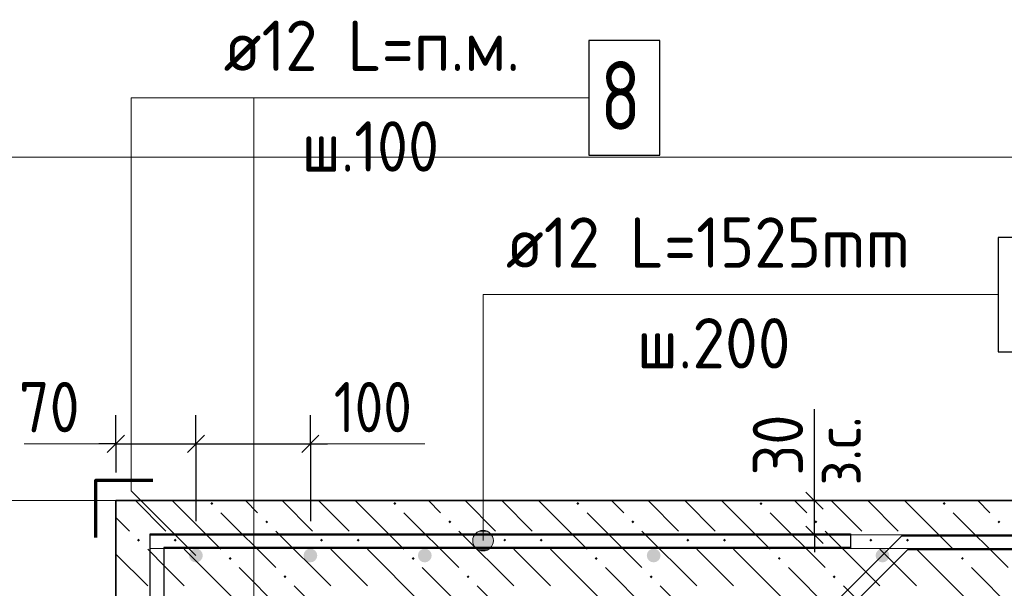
# Model space of a CAD drawing. Header units: millimetres. Extents: x 0 to 42000, y 0 to 29700.
# Tile 13 of 29: x 15647 to 19949, y 15190 to 17674. Entities that reach past the tile are written whole.
import ezdxf

# ---------------------------------------------------------------- set-up
doc = ezdxf.new("R2010")
doc.units = ezdxf.units.MM
for name, color, linetype, lineweight in [('Standard', 7, 'Continuous', 25), ('ЖБ Плита Фундамента верхний уровень', 7, 'Continuous', 35), ('Обрамление Г-обр.', 52, 'Continuous', 25), ('Обрамление П-обр. равн.', 52, 'Continuous', 25), ('Обрамление проемов стержнями', 52, 'Continuous', 25), ('Общий01', 7, 'Continuous', 13), ('Позиционная метка номер позиции', 7, 'Continuous', 13), ('Фоновоя арматура Х1', 52, 'Continuous', 25)]:
    doc.layers.add(name, color=color, linetype=linetype, lineweight=lineweight)
doc.layers.add('Размерная выноска', color=7, linetype='Continuous')
doc.styles.add('ISOCPEUR', font='txt')

msp = doc.modelspace()

# ---------------------------------------------------------------- hatches: boundary and pattern name
at = {"layer": 'ЖБ Плита Фундамента верхний уровень', "linetype": 'Continuous', "lineweight": 18, "transparency": 33554687}
for points in [[(16479.4, 15560.1), (16485.9, 15566.6), (16492.4, 15560.1), (16485.9, 15553.6)], [(17279.4, 15560.1), (17285.9, 15566.6), (17292.4, 15560.1), (17285.9, 15553.6)], [(18079.4, 15560.1), (18085.9, 15566.6), (18092.4, 15560.1), (18085.9, 15553.6)], [(18879.4, 15560.1), (18885.9, 15566.6), (18892.4, 15560.1), (18885.9, 15553.6)], [(19679.4, 15560.1), (19685.9, 15566.6), (19692.4, 15560.1), (19685.9, 15553.6)], [(16719.4, 15480.1), (16725.9, 15486.6), (16732.4, 15480.1), (16725.9, 15473.6)], [(17519.4, 15480.1), (17525.9, 15486.6), (17532.4, 15480.1), (17525.9, 15473.6)], [(18319.4, 15480.1), (18325.9, 15486.6), (18332.4, 15480.1), (18325.9, 15473.6)], [(19119.4, 15480.1), (19125.9, 15486.6), (19132.4, 15480.1), (19125.9, 15473.6)], [(19919.4, 15480.1), (19925.9, 15486.6), (19932.4, 15480.1), (19925.9, 15473.6)], [(16159.4, 15400.1), (16165.9, 15406.6), (16172.4, 15400.1), (16165.9, 15393.6)], [(16319.4, 15400.1), (16325.9, 15406.6), (16332.4, 15400.1), (16325.9, 15393.6)], [(16959.4, 15400.1), (16965.9, 15406.6), (16972.4, 15400.1), (16965.9, 15393.6)], [(17119.4, 15400.1), (17125.9, 15406.6), (17132.4, 15400.1), (17125.9, 15393.6)], [(17759.4, 15400.1), (17765.9, 15406.6), (17772.4, 15400.1), (17765.9, 15393.6)], [(17919.4, 15400.1), (17925.9, 15406.6), (17932.4, 15400.1), (17925.9, 15393.6)], [(18559.4, 15400.1), (18565.9, 15406.6), (18572.4, 15400.1), (18565.9, 15393.6)], [(18719.4, 15400.1), (18725.9, 15406.6), (18732.4, 15400.1), (18725.9, 15393.6)], [(19359.4, 15400.1), (19365.9, 15406.6), (19372.4, 15400.1), (19365.9, 15393.6)], [(19519.4, 15400.1), (19525.9, 15406.6), (19532.4, 15400.1), (19525.9, 15393.6)], [(16559.4, 15320.1), (16565.9, 15326.6), (16572.4, 15320.1), (16565.9, 15313.6)], [(17359.4, 15320.1), (17365.9, 15326.6), (17372.4, 15320.1), (17365.9, 15313.6)], [(18159.4, 15320.1), (18165.9, 15326.6), (18172.4, 15320.1), (18165.9, 15313.6)], [(18959.4, 15320.1), (18965.9, 15326.6), (18972.4, 15320.1), (18965.9, 15313.6)], [(19759.4, 15320.1), (19765.9, 15326.6), (19772.4, 15320.1), (19765.9, 15313.6)], [(16799.4, 15240.1), (16805.9, 15246.6), (16812.4, 15240.1), (16805.9, 15233.6)], [(17599.4, 15240.1), (17605.9, 15246.6), (17612.4, 15240.1), (17605.9, 15233.6)], [(18399.4, 15240.1), (18405.9, 15246.6), (18412.4, 15240.1), (18405.9, 15233.6)], [(19199.4, 15240.1), (19205.9, 15246.6), (19212.4, 15240.1), (19205.9, 15233.6)]]:
    msp.add_hatch(color=7, dxfattribs=at).paths.add_polyline_path(points, flags=16)
at = {"layer": 'Обрамление проемов стержнями', "linetype": 'Continuous', "lineweight": 25, "transparency": 33554687}
for points in [[(16446.8, 15333), (16444.5, 15344.5), (16438, 15354.2), (16428.2, 15360.7), (16416.8, 15363), (16405.3, 15360.7), (16395.6, 15354.2), (16389.1, 15344.5), (16386.8, 15333), (16389.1, 15321.5), (16395.6, 15311.8), (16405.3, 15305.3), (16416.8, 15303), (16428.2, 15305.3), (16438, 15311.8), (16444.5, 15321.5)], [(16946.8, 15333), (16944.5, 15344.5), (16938, 15354.2), (16928.2, 15360.7), (16916.8, 15363), (16905.3, 15360.7), (16895.6, 15354.2), (16889.1, 15344.5), (16886.8, 15333), (16889.1, 15321.5), (16895.6, 15311.8), (16905.3, 15305.3), (16916.8, 15303), (16928.2, 15305.3), (16938, 15311.8), (16944.5, 15321.5)]]:
    msp.add_hatch(color=7, dxfattribs=at).paths.add_polyline_path(points)
at = {"layer": 'Позиционная метка номер позиции', "linetype": 'Continuous', "lineweight": 13, "transparency": 33554687}
for points in [[(17626.3, 15398), (17716.3, 15398), (17710, 15420.5)], [(17626.3, 15398), (17710, 15420.5), (17632.6, 15420.5)], [(17632.6, 15420.5), (17710, 15420.5), (17693.8, 15436.7)], [(17632.6, 15420.5), (17693.8, 15436.7), (17648.8, 15436.7)], [(17648.8, 15436.7), (17693.8, 15436.7), (17671.3, 15443)], [(17632.6, 15375.5), (17716.3, 15398), (17626.3, 15398)], [(17632.6, 15375.5), (17710, 15375.5), (17716.3, 15398)], [(17648.8, 15359.3), (17710, 15375.5), (17632.6, 15375.5)], [(17648.8, 15359.3), (17693.8, 15359.3), (17710, 15375.5)], [(17693.8, 15359.3), (17648.8, 15359.3), (17671.3, 15353)]]:
    msp.add_hatch(color=7, dxfattribs=at).paths.add_polyline_path(points)
at = {"layer": 'Фоновоя арматура Х1', "linetype": 'Continuous', "lineweight": 18, "transparency": 33554687}
for points in [[(16446.8, 15333), (16444.5, 15344.5), (16438, 15354.2), (16428.2, 15360.7), (16416.8, 15363), (16405.3, 15360.7), (16395.6, 15354.2), (16389.1, 15344.5), (16386.8, 15333), (16389.1, 15321.5), (16395.6, 15311.8), (16405.3, 15305.3), (16416.8, 15303), (16428.2, 15305.3), (16438, 15311.8), (16444.5, 15321.5)], [(17446.8, 15333), (17444.5, 15344.5), (17438, 15354.2), (17428.2, 15360.7), (17416.8, 15363), (17405.3, 15360.7), (17395.6, 15354.2), (17389.1, 15344.5), (17386.8, 15333), (17389.1, 15321.5), (17395.6, 15311.8), (17405.3, 15305.3), (17416.8, 15303), (17428.2, 15305.3), (17438, 15311.8), (17444.5, 15321.5)], [(18446.8, 15333), (18444.5, 15344.5), (18438, 15354.2), (18428.2, 15360.7), (18416.8, 15363), (18405.3, 15360.7), (18395.6, 15354.2), (18389.1, 15344.5), (18386.8, 15333), (18389.1, 15321.5), (18395.6, 15311.8), (18405.3, 15305.3), (18416.8, 15303), (18428.2, 15305.3), (18438, 15311.8), (18444.5, 15321.5)], [(19446.8, 15333), (19444.5, 15344.5), (19438, 15354.2), (19428.2, 15360.7), (19416.8, 15363), (19405.3, 15360.7), (19395.6, 15354.2), (19389.1, 15344.5), (19386.8, 15333), (19389.1, 15321.5), (19395.6, 15311.8), (19405.3, 15305.3), (19416.8, 15303), (19428.2, 15305.3), (19438, 15311.8), (19444.5, 15321.5)]]:
    msp.add_hatch(color=7, dxfattribs=at).paths.add_polyline_path(points)

# ---------------------------------------------------------------- linework, layer by layer
at = {"layer": 'Standard', "color": 251, "linetype": 'Continuous', "lineweight": -3, "true_color": 0x656565, "transparency": 33554687}
for p, q in [((16066.8, 15821.3), (16066.8, 15946.3)), ((16416.8, 15821.3), (16416.8, 15946.3)), ((16916.8, 15821.3), (16916.8, 15946.3)), ((16066.8, 15821.3), (16066.8, 15696.3)), ((16066.8, 15821.3), (16066.8, 15773)), ((16416.8, 15821.3), (16416.8, 15696.3)), ((16416.8, 15821.3), (16416.8, 15483)), ((16916.8, 15821.3), (16916.8, 15696.3)), ((16916.8, 15821.3), (16916.8, 15483)), ((19119.7, 15573), (18994.7, 15573)), ((19119.7, 15573), (19244.7, 15573)), ((19119.7, 15573), (19119.7, 15573)), ((19119.7, 15423), (18887.7, 15423)), ((19119.7, 15423), (18994.7, 15423)), ((19119.7, 15423), (19244.7, 15423))]:
    msp.add_line(p, q, dxfattribs=at)
at = {"layer": 'Standard', "color": 7, "linetype": 'Continuous', "lineweight": 25, "transparency": 33554687}
for p, q in [((16029.3, 15783.8), (16104.3, 15858.8)), ((16379.3, 15783.8), (16454.3, 15858.8)), ((16879.3, 15783.8), (16954.3, 15858.8)), ((19157.2, 15535.5), (19082.2, 15610.5)), ((19157.2, 15385.5), (19082.2, 15460.5))]:
    msp.add_line(p, q, dxfattribs=at)
at = {"layer": 'Standard', "color": 7, "linetype": 'Continuous', "lineweight": -3, "transparency": 33554687}
for p, q in [((16066.8, 15821.3), (15991.8, 15821.3)), ((16066.8, 15821.3), (16416.8, 15821.3)), ((16416.8, 15821.3), (16916.8, 15821.3)), ((16916.8, 15821.3), (16991.8, 15821.3)), ((19119.7, 15573), (19119.7, 15648)), ((19119.7, 15423), (19119.7, 15348))]:
    msp.add_line(p, q, dxfattribs=at)
at = {"layer": 'Standard', "color": 254, "linetype": 'Continuous', "lineweight": 18, "true_color": 0xc4c4ff, "transparency": 33554687}
msp.add_lwpolyline([(3566.8, 7710.5), (23032.7, 7710.5), (23032.7, 17073), (3566.8, 17073), (3566.8, 7710.5)], dxfattribs=at)
at = {"layer": 'Standard', "color": 7, "linetype": 'Continuous', "lineweight": -3, "transparency": 33554687}
msp.add_lwpolyline([(19119.7, 15423), (19119.7, 15567.5), (19119.7, 15567.5), (19119.7, 15573)], dxfattribs=at)
at = {"layer": 'ЖБ Плита Фундамента верхний уровень', "color": 7, "linetype": 'Continuous', "lineweight": 35, "transparency": 33554687}
for p, q in [((16066.8, 15573), (16066.8, 13573)), ((22532.7, 15573), (16066.8, 15573))]:
    msp.add_line(p, q, dxfattribs=at)
at = {"layer": 'ЖБ Плита Фундамента верхний уровень', "color": 254, "linetype": 'Continuous', "lineweight": 18, "transparency": 33554687}
for p, q in [((16153, 15573), (16285.9, 15440.1)), ((16313, 15573), (16525.9, 15360.1)), ((16685.9, 15520.1), (16633, 15573)), ((16793, 15573), (16925.9, 15440.1)), ((16953, 15573), (17085.9, 15440.1)), ((17113, 15573), (17325.9, 15360.1)), ((17485.9, 15520.1), (17433, 15573)), ((17593, 15573), (17725.9, 15440.1)), ((17753, 15573), (17885.9, 15440.1)), ((17913, 15573), (18125.9, 15360.1)), ((18285.9, 15520.1), (18233, 15573)), ((18393, 15573), (18525.9, 15440.1)), ((18553, 15573), (18685.9, 15440.1)), ((18713, 15573), (18925.9, 15360.1)), ((19085.9, 15520.1), (19033, 15573)), ((19193, 15573), (19325.9, 15440.1)), ((19353, 15573), (19485.9, 15440.1)), ((19513, 15573), (19725.9, 15360.1)), ((19885.9, 15520.1), (19833, 15573)), ((16066.8, 15499.3), (16125.9, 15440.1)), ((16525.9, 15520.1), (16765.9, 15280.1)), ((17325.9, 15520.1), (17565.9, 15280.1)), ((18125.9, 15520.1), (18365.9, 15280.1)), ((18925.9, 15520.1), (19165.9, 15280.1)), ((19725.9, 15520.1), (19965.9, 15280.1)), ((16765.9, 15440.1), (17005.9, 15200.1)), ((17565.9, 15440.1), (17805.9, 15200.1)), ((18365.9, 15440.1), (18605.9, 15200.1)), ((19165.9, 15440.1), (19405.9, 15200.1)), ((16285.9, 15280.1), (16205.9, 15360.1)), ((16365.9, 15360.1), (16605.9, 15120.1)), ((17085.9, 15280.1), (17005.9, 15360.1)), ((17165.9, 15360.1), (17405.9, 15120.1)), ((17885.9, 15280.1), (17805.9, 15360.1)), ((17965.9, 15360.1), (18205.9, 15120.1)), ((18685.9, 15280.1), (18605.9, 15360.1)), ((18765.9, 15360.1), (19005.9, 15120.1)), ((19485.9, 15280.1), (19405.9, 15360.1)), ((19565.9, 15360.1), (19805.9, 15120.1)), ((16066.8, 15339.3), (16205.9, 15200.1)), ((16365.9, 15200.1), (16285.9, 15280.1)), ((16605.9, 15280.1), (16845.9, 15040.1)), ((17165.9, 15200.1), (17085.9, 15280.1)), ((17405.9, 15280.1), (17645.9, 15040.1)), ((17965.9, 15200.1), (17885.9, 15280.1)), ((18205.9, 15280.1), (18445.9, 15040.1)), ((18765.9, 15200.1), (18685.9, 15280.1)), ((19005.9, 15280.1), (19245.9, 15040.1)), ((19565.9, 15200.1), (19485.9, 15280.1)), ((19805.9, 15280.1), (20045.9, 15040.1)), ((17085.9, 14960.1), (16845.9, 15200.1)), ((17885.9, 14960.1), (17645.9, 15200.1)), ((18685.9, 14960.1), (18445.9, 15200.1)), ((19485.9, 14960.1), (19245.9, 15200.1))]:
    msp.add_line(p, q, dxfattribs=at)
at = {"layer": 'Обрамление Г-обр.', "color": 38, "linetype": 'Continuous', "lineweight": 25, "true_color": 0x5f1e0f, "transparency": 33554687}
for points in [[(22515.2, 15358.4), (19526.8, 15358.4), (17021.4, 12853), (11612.1, 12853), (9106.7, 15358.4), (6118.4, 15358.4), (6118.4, 15418.4), (9131.5, 15418.4), (11637, 12913), (16996.5, 12913), (19501.9, 15418.4), (22515.2, 15418.4), (22515.2, 15358.4)], [(22515.2, 15358.4), (19526.8, 15358.4), (17021.4, 12853), (11612.1, 12853), (9106.7, 15358.4), (6118.4, 15358.4), (6118.4, 15418.4), (9131.5, 15418.4), (11637, 12913), (16996.5, 12913), (19501.9, 15418.4), (22515.2, 15418.4), (22515.2, 15358.4)], [(19276.8, 15363), (16276.8, 15363), (16276.8, 12853), (12356.8, 12853), (12356.8, 15363), (9356.8, 15363), (9356.8, 15423), (12416.8, 15423), (12416.8, 12913), (16216.8, 12913), (16216.8, 15423), (19276.8, 15423), (19276.8, 15363)], [(19276.8, 15363), (16276.8, 15363), (16276.8, 12853), (12356.8, 12853), (12356.8, 15363), (9356.8, 15363), (9356.8, 15423), (12416.8, 15423), (12416.8, 12913), (16216.8, 12913), (16216.8, 15423), (19276.8, 15423), (19276.8, 15363)]]:
    msp.add_lwpolyline(points, dxfattribs=at)
at = {"layer": 'Обрамление П-обр. равн.', "color": 7, "linetype": 'Continuous', "lineweight": 25, "transparency": 33554687}
msp.add_lwpolyline([(19922.3, 16223), (20232.3, 16223), (20232.3, 16723), (19922.3, 16723), (19922.3, 16223)], dxfattribs=at)
at = {"layer": 'Обрамление П-обр. равн.', "color": 38, "linetype": 'Continuous', "lineweight": 25, "true_color": 0x5f1e0f, "transparency": 33554687}
msp.add_lwpolyline([(19276.8, 15368), (16276.8, 15368), (16276.8, 13993), (19276.8, 13993), (19276.8, 13933), (16216.8, 13933), (16216.8, 15428), (19276.8, 15428), (19276.8, 15368)], dxfattribs=at)
msp.add_lwpolyline([(19276.8, 15368), (16276.8, 15368), (16276.8, 13993), (19276.8, 13993), (19276.8, 13933), (16216.8, 13933), (16216.8, 15428), (19276.8, 15428), (19276.8, 15368)], dxfattribs=at)
at = {"layer": 'Обрамление проемов стержнями', "color": 7, "linetype": 'Continuous', "lineweight": 25, "transparency": 33554687}
msp.add_lwpolyline([(18133.9, 17083), (18443.9, 17083), (18443.9, 17583), (18133.9, 17583), (18133.9, 17083)], dxfattribs=at)
at = {"layer": 'Общий01', "color": 7, "linetype": 'Continuous', "lineweight": 70, "transparency": 33554687}
msp.add_lwpolyline([(16228.4, 15661.4), (15978.4, 15661.4), (15978.4, 15411.4)], dxfattribs=at)
at = {"layer": 'Позиционная метка номер позиции', "color": 7, "linetype": 'Continuous', "lineweight": 13, "transparency": 33554687}
for p, q in [((18228.9, 17333), (18236.8, 17333)), ((16066.8, 15821.3), (15666.8, 15821.3)), ((16916.8, 15821.3), (17416.8, 15821.3)), ((17671.3, 15443), (17671.3, 15443)), ((17626.3, 15398), (17626.3, 15398)), ((17716.3, 15398), (17716.3, 15398)), ((17671.3, 15353), (17671.3, 15353))]:
    msp.add_line(p, q, dxfattribs=at)
for points in [[(16416.8, 15333), (16133.9, 15615.9), (16133.9, 17333), (18133.9, 17333)], [(16916.8, 12943), (16669.3, 13190.5), (16669.3, 17333)], [(17671.3, 15398), (17671.3, 16473), (19922.3, 16473)]]:
    msp.add_lwpolyline(points, dxfattribs=at)
msp.add_circle((17671.3, 15398), 45, dxfattribs=at)
at = {"layer": 'Размерная выноска', "color": 7, "linetype": 'Continuous', "lineweight": -3, "transparency": 33554687}
msp.add_line((19119.7, 15573), (19119.7, 15973), dxfattribs=at)
at = {"layer": 'Размерная выноска', "color": 251, "linetype": 'Continuous', "lineweight": 13, "true_color": 0x656565, "transparency": 33554687}
msp.add_line((12566.8, 15573), (16066.8, 15573), dxfattribs=at)
at = {"layer": 'Фоновоя арматура Х1', "color": 251, "linetype": 'Continuous', "lineweight": 18, "true_color": 0x656565, "transparency": 33554687}
msp.add_lwpolyline([(22562.7, 15363), (16216.8, 15363), (16216.8, 15423), (22562.7, 15423), (22562.7, 15363)], dxfattribs=at)
msp.add_lwpolyline([(22562.7, 15363), (16216.8, 15363), (16216.8, 15423), (22562.7, 15423), (22562.7, 15363)], dxfattribs=at)

# ---------------------------------------------------------------- texts
at = {"layer": 'Standard', "color": 7, "linetype": 'Continuous', "lineweight": 25, "transparency": 33554687, "char_height": 220, "attachment_point": 7, "style": 'ISOCPEUR'}
for s, insert, width in [('\\W0.87;70', (15643.3, 15871.4), 403.932), ('\\W0.83;100', (17018.8, 15871.4), 508.571)]:
    msp.add_mtext(s, dxfattribs=dict(at, insert=insert, width=width))
at = {"layer": 'Standard', "color": 7, "linetype": 'Continuous', "lineweight": 18, "transparency": 33554687, "insert": (19322.4, 15639.4), "char_height": 200, "width": 459.942, "attachment_point": 7, "rotation": 90, "style": 'ISOCPEUR'}
msp.add_mtext('\\W0.90;з.с.', dxfattribs=at)
at = {"layer": 'Standard', "color": 7, "linetype": 'Continuous', "lineweight": 25, "transparency": 33554687, "insert": (19069.7, 15682.7), "char_height": 220, "width": 403.932, "attachment_point": 7, "rotation": 90, "style": 'ISOCPEUR'}
msp.add_mtext('\\W0.87;30', dxfattribs=at)
at = {"layer": 'Обрамление П-обр. равн.', "color": 7, "linetype": 'Continuous', "lineweight": 13, "transparency": 33554687, "char_height": 220, "attachment_point": 7, "style": 'ISOCPEUR'}
for s, insert, width in [('\\W0.94;ø12 L=1525mm ', (17771.3, 16590.4), 2104.383), ('\\W0.95;ш.200 ', (18343.3, 16150.4), 962.136)]:
    msp.add_mtext(s, dxfattribs=dict(at, insert=insert, width=width))
at = {"layer": 'Обрамление проемов стержнями', "color": 7, "linetype": 'Continuous', "lineweight": 13, "transparency": 33554687, "attachment_point": 7, "style": 'ISOCPEUR'}
for s, insert, char_height, width in [('\\W0.94;ø12 L=п.м. ', (16537.9, 17450.4), 220, 1599.154), ('\\W0.78;8', (18183.9, 17193), 300, 326.416), ('\\W0.90;ш.100 ', (16878.9, 17010.4), 220, 912.907)]:
    msp.add_mtext(s, dxfattribs=dict(at, insert=insert, char_height=char_height, width=width))

doc.saveas('drawing.dxf')
